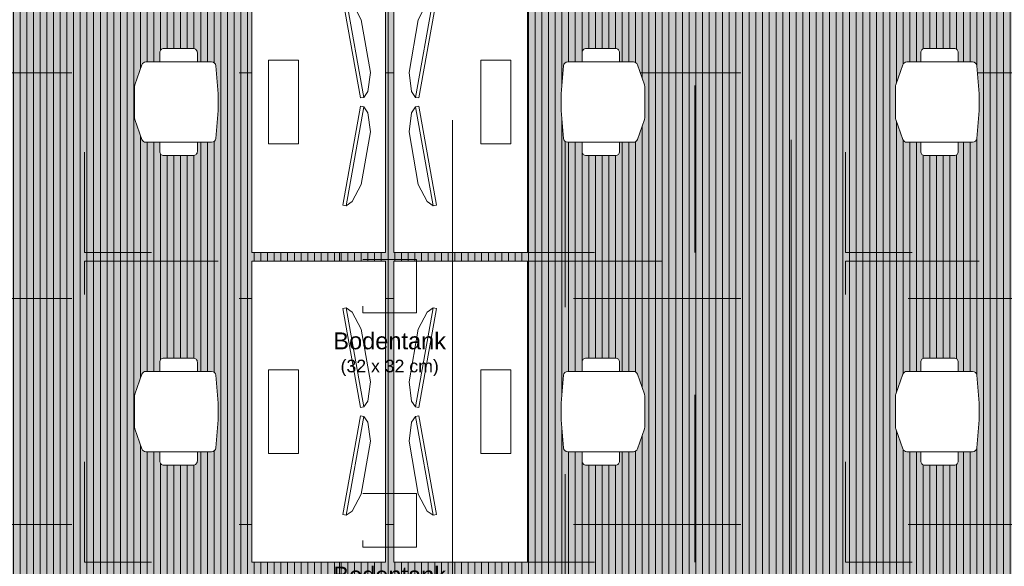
# Model space of a CAD drawing. Header units: metres. Extents: x -111 to 152, y -132 to 99.
# Tile 24 of 256: x -32.96 to -27.07, y -20.5 to -17.23. Entities that reach past the tile are written whole.
import ezdxf

# ---------------------------------------------------------------- set-up
doc = ezdxf.new("R2010")
doc.units = ezdxf.units.M
for name, pattern in [('Achsen 01', [5.291531, 3.175, -1.058062, 0.352704, -0.705764]), ('gestrichelt - 01', [2, 1, -1]), ('Raster 01', [2, 1, -1])]:
    doc.linetypes.add(name, pattern=pattern)
for name, color, linetype, lineweight, true_color in [('031_Metallbauarbeiten-350 Lamellendecke DS', 7, 'Continuous', 35, 0x666666), ('ACTES-Einrichtung Aufsicht.', 7, 'Continuous', 9, 0xa6a6a6), ('AV1-Achsen', 1, 'Achsen 01', 18, 0xff0000), ('AV1-Bewegungsfläche', 7, 'gestrichelt - 01', 9, 0xd9d9d9), ('AV1-Einrichtung', 7, 'Continuous', 9, 0xa6a6a6), ('AV1-Raster', 7, 'Raster 01', 9, 0xa6a6a6)]:
    doc.layers.add(name, color=color, linetype=linetype, lineweight=lineweight, true_color=true_color)
for name, color, linetype, lineweight in [('053_Niederspannungsanlagen-Bodentanks', 7, 'gestrichelt - 01', 9), ('_1.35m (3D)', 7, 'Continuous', 9), ('_EG (2D)', 7, 'Continuous', 9), ('_EG - DS (2D)', 7, 'Continuous', 9), ('_GRU (2D)', 7, 'Continuous', 9), ('AV1-Schnitt Achsen', 7, 'Achsen 01', 18)]:
    doc.layers.add(name, color=color, linetype=linetype, lineweight=lineweight)
doc.styles.add('Arial', font='arial.ttf')

# ---------------------------------------------------------------- blocks, each defined once
blk = doc.blocks.new('Group-2')
at = {"layer": 'AV1-Raster'}
for p, q in [((-32.4, -22.95), (-32.4, 1.35)), ((-31.05, -22.95), (-31.05, 1.35)), ((-29.7, -22.95), (-29.7, 1.35)), ((-28.35, -22.95), (-28.35, 1.35)), ((1.35, -17.55), (-40.5, -17.55)), ((1.35, -18.9), (-40.5, -18.9)), ((1.35, -20.25), (-40.5, -20.25))]:
    blk.add_line(p, q, dxfattribs=at)
blk = doc.blocks.new('1.35m (3D)')
at = {"layer": 'AV1-Raster', "color": 7}
blk.add_blockref('Group-2', (0, 0), dxfattribs=at)
blk = doc.blocks.new('EG - DS (2D)')
at = {"layer": '031_Metallbauarbeiten-350 Lamellendecke DS', "linetype": 'Continuous', "lineweight": 0, "transparency": 33554508}
h = blk.add_hatch(color=254, dxfattribs=at)
h.paths.add_polyline_path([(-38.935, -5.525), (-38.935, -16.075), (-39.025, -16.075), (-39.025, -21.385), (-23.075, -21.385), (-23.075, -13.625), (-25.575, -13.625), (-25.575, -13.65), (-31.125, -13.65), (-31.125, -5.525)])
h.paths.add_polyline_path([(-28.2, -16.35), (-28.5, -16.35), (-28.5, -16.05), (-28.2, -16.05)])
h.paths.add_polyline_path([(-33.9, -13.65), (-33.9, -13.35), (-33.6, -13.35), (-33.6, -13.65)])
h.paths.add_polyline_path([(-33.6, -8.25), (-33.9, -8.25), (-33.9, -7.95), (-33.6, -7.95)])
h.paths.add_polyline_path([(-33.6, -16.35), (-33.9, -16.35), (-33.9, -16.05), (-33.6, -16.05)])
at = {"layer": '031_Metallbauarbeiten-350 Lamellendecke DS', "linetype": 'Continuous', "lineweight": 9, "transparency": 33554508}
h = blk.add_hatch(dxfattribs=at)
h.set_pattern_fill('Lamellendecke', color=252, style=0, pattern_type=2)
h.set_pattern_definition([(90, (0, 0), (0.04, 0), [])])
h.paths.add_polyline_path([(-38.935, -5.525), (-38.935, -16.075), (-39.025, -16.075), (-39.025, -21.385), (-23.075, -21.385), (-23.075, -13.625), (-25.575, -13.625), (-25.575, -13.65), (-31.125, -13.65), (-31.125, -5.525)])
h.paths.add_polyline_path([(-28.2, -16.35), (-28.5, -16.35), (-28.5, -16.05), (-28.2, -16.05)])
h.paths.add_polyline_path([(-33.9, -13.65), (-33.9, -13.35), (-33.6, -13.35), (-33.6, -13.65)])
h.paths.add_polyline_path([(-33.6, -8.25), (-33.9, -8.25), (-33.9, -7.95), (-33.6, -7.95)])
h.paths.add_polyline_path([(-33.6, -16.35), (-33.9, -16.35), (-33.9, -16.05), (-33.6, -16.05)])
at = {"layer": '031_Metallbauarbeiten-350 Lamellendecke DS', "linetype": 'Continuous', "lineweight": 0, "transparency": 33554508}
blk.add_hatch(color=40, dxfattribs=at).paths.add_polyline_path([(-38.935, -5.525), (-38.935, -16.075), (-39.025, -16.075), (-39.025, -21.385), (-23.075, -21.385), (-23.075, -13.625), (-31.125, -13.625), (-31.125, -5.525)])
blk = doc.blocks.new('Group-93')
at = {"color": 255, "transparency": 33554559}
blk.add_wipeout([(-32.2104, -19.575), (-32.2098, -19.5464), (-32.2081, -19.5188), (-32.2054, -19.4923), (-32.2015, -19.4667), (-32.1965, -19.4423), (-32.1905, -19.4188), (-32.1833, -19.3964), (-32.175, -19.375)], dxfattribs=at).dxf.layer = 'ACTES-Einrichtung Aufsicht.'
at = {"layer": 'ACTES-Einrichtung Aufsicht.'}
blk.add_open_spline([(-32.2104, -19.575), (-32.2104, -19.4585), (-32.175, -19.375)], degree=2, dxfattribs=at)
at = {"color": 255, "transparency": 33554559}
blk.add_wipeout([(-32.2104, -19.575), (-32.2098, -19.6036), (-32.2081, -19.6312), (-32.2054, -19.6577), (-32.2015, -19.6833), (-32.1965, -19.7077), (-32.1905, -19.7312), (-32.1833, -19.7536), (-32.175, -19.775)], dxfattribs=at).dxf.layer = 'ACTES-Einrichtung Aufsicht.'
at = {"layer": 'ACTES-Einrichtung Aufsicht.'}
blk.add_open_spline([(-32.2104, -19.575), (-32.2104, -19.6915), (-32.175, -19.775)], degree=2, dxfattribs=at)
at = {"color": 255, "transparency": 33554559}
blk.add_wipeout([(-32.2074, -19.815), (-31.8145, -19.815), (-31.8099, -19.8146), (-31.8055, -19.8133), (-31.8013, -19.8112), (-31.7976, -19.8084), (-31.7945, -19.805), (-31.7921, -19.8011), (-31.7905, -19.7967), (-31.7896, -19.7922), (-31.775, -19.625), (-31.775, -19.525), (-31.7896, -19.3578), (-31.7905, -19.3533), (-31.7921, -19.3489), (-31.7945, -19.345), (-31.7976, -19.3416), (-31.8013, -19.3388), (-31.8055, -19.3367), (-31.8099, -19.3354), (-31.8145, -19.335), (-32.2074, -19.335), (-32.2112, -19.3353), (-32.2149, -19.3362), (-32.2185, -19.3376), (-32.2218, -19.3396), (-32.2247, -19.342), (-32.2273, -19.3449), (-32.2294, -19.3481), (-32.2309, -19.3516), (-32.2735, -19.4709), (-32.2739, -19.4719), (-32.2742, -19.473), (-32.2744, -19.474), (-32.2746, -19.4751), (-32.2748, -19.4761), (-32.2749, -19.4772), (-32.275, -19.4783), (-32.275, -19.4793), (-32.275, -19.6707), (-32.275, -19.6717), (-32.2749, -19.6728), (-32.2748, -19.6739), (-32.2746, -19.6749), (-32.2744, -19.676), (-32.2742, -19.677), (-32.2739, -19.6781), (-32.2735, -19.6791), (-32.2309, -19.7984), (-32.2294, -19.8019), (-32.2273, -19.8051), (-32.2247, -19.808), (-32.2218, -19.8104), (-32.2185, -19.8124), (-32.2149, -19.8138), (-32.2112, -19.8147)], dxfattribs=at).dxf.layer = 'ACTES-Einrichtung Aufsicht.'
at = {"layer": 'ACTES-Einrichtung Aufsicht.', "flags": 128}
blk.add_lwpolyline([(-32.2074, -19.815), (-31.8145, -19.815, 0.388879), (-31.7896, -19.7922), (-31.775, -19.625), (-31.775, -19.525), (-31.7896, -19.3578, 0.388879), (-31.8145, -19.335), (-32.2074, -19.335, 0.31696), (-32.2309, -19.3516), (-32.2735, -19.4709, 0.085967), (-32.275, -19.4793), (-32.275, -19.6707, 0.085967), (-32.2735, -19.6791), (-32.2309, -19.7984, 0.31696), (-32.2074, -19.815)], format="xyb", close=True, dxfattribs=at)
at = {"color": 255, "transparency": 33554559}
for points in [[(-32.125, -19.335), (-31.9, -19.335), (-31.9, -19.28), (-31.9005, -19.2751), (-31.9019, -19.2704), (-31.9042, -19.2661), (-31.9073, -19.2623), (-31.9111, -19.2592), (-31.9154, -19.2569), (-31.9201, -19.2555), (-31.925, -19.255), (-32.1, -19.255), (-32.1049, -19.2555), (-32.1096, -19.2569), (-32.1139, -19.2592), (-32.1177, -19.2623), (-32.1208, -19.2661), (-32.1231, -19.2704), (-32.1245, -19.2751), (-32.125, -19.28)], [(-31.9, -19.815), (-32.125, -19.815), (-32.125, -19.87), (-32.1249, -19.8725), (-32.1245, -19.8749), (-32.1239, -19.8773), (-32.1231, -19.8796), (-32.122, -19.8818), (-32.1208, -19.8839), (-32.1193, -19.8859), (-32.1159, -19.8893), (-32.1139, -19.8908), (-32.1118, -19.892), (-32.1096, -19.8931), (-32.1073, -19.8939), (-32.1049, -19.8945), (-32.1025, -19.8949), (-32.1, -19.895), (-31.925, -19.895), (-31.9201, -19.8945), (-31.9154, -19.8931), (-31.9111, -19.8908), (-31.9073, -19.8877), (-31.9042, -19.8839), (-31.9019, -19.8796), (-31.9005, -19.8749), (-31.9, -19.87)]]:
    blk.add_wipeout(points, dxfattribs=at).dxf.layer = 'ACTES-Einrichtung Aufsicht.'
at = {"layer": 'ACTES-Einrichtung Aufsicht.', "flags": 128}
for points in [[(-32.125, -19.335), (-31.9, -19.335), (-31.9, -19.28, 0.414214), (-31.925, -19.255), (-32.1, -19.255, 0.414214), (-32.125, -19.28)], [(-31.9, -19.815), (-32.125, -19.815), (-32.125, -19.87, 0.414214), (-32.1, -19.895), (-31.925, -19.895, 0.414214), (-31.9, -19.87)]]:
    blk.add_lwpolyline(points, format="xyb", close=True, dxfattribs=at)
blk = doc.blocks.new("Bildschrim 27''")
at = {"color": 255, "transparency": 33554559}
blk.add_wipeout([(-0.085, 0.19), (-0.065, 0.19), (-0.065, -0.41), (-0.085, -0.41)], dxfattribs=at).dxf.layer = 'ACTES-Einrichtung Aufsicht.'
at = {"layer": 'ACTES-Einrichtung Aufsicht.', "flags": 128}
blk.add_lwpolyline([(-0.085, 0.19), (-0.065, 0.19), (-0.065, -0.41), (-0.085, -0.41)], close=True, dxfattribs=at)
at = {"color": 255, "transparency": 33554559}
blk.add_wipeout([(0, 0.05), (0, -0.27), (-0.035, -0.38), (-0.065, -0.41), (-0.065, 0.19), (-0.035, 0.16)], dxfattribs=at).dxf.layer = 'ACTES-Einrichtung Aufsicht.'
at = {"layer": 'ACTES-Einrichtung Aufsicht.', "flags": 128}
blk.add_lwpolyline([(0, 0.05), (0, -0.27), (-0.035, -0.38), (-0.065, -0.41), (-0.065, 0.19), (-0.035, 0.16)], close=True, dxfattribs=at)
blk = doc.blocks.new('Group-94')
at = {"color": 255, "transparency": 33554559}
blk.add_wipeout([(-32.2104, -17.725), (-32.2098, -17.6964), (-32.2081, -17.6688), (-32.2054, -17.6423), (-32.2015, -17.6167), (-32.1965, -17.5923), (-32.1905, -17.5688), (-32.1833, -17.5464), (-32.175, -17.525)], dxfattribs=at).dxf.layer = 'ACTES-Einrichtung Aufsicht.'
at = {"layer": 'ACTES-Einrichtung Aufsicht.'}
blk.add_open_spline([(-32.2104, -17.725), (-32.2104, -17.6085), (-32.175, -17.525)], degree=2, dxfattribs=at)
at = {"color": 255, "transparency": 33554559}
blk.add_wipeout([(-32.2104, -17.725), (-32.2098, -17.7536), (-32.2081, -17.7812), (-32.2054, -17.8077), (-32.2015, -17.8333), (-32.1965, -17.8577), (-32.1905, -17.8812), (-32.1833, -17.9036), (-32.175, -17.925)], dxfattribs=at).dxf.layer = 'ACTES-Einrichtung Aufsicht.'
at = {"layer": 'ACTES-Einrichtung Aufsicht.'}
blk.add_open_spline([(-32.2104, -17.725), (-32.2104, -17.8415), (-32.175, -17.925)], degree=2, dxfattribs=at)
at = {"color": 255, "transparency": 33554559}
blk.add_wipeout([(-32.2074, -17.965), (-31.8145, -17.965), (-31.8099, -17.9646), (-31.8055, -17.9633), (-31.8013, -17.9612), (-31.7976, -17.9584), (-31.7945, -17.955), (-31.7921, -17.9511), (-31.7905, -17.9467), (-31.7896, -17.9422), (-31.775, -17.775), (-31.775, -17.675), (-31.7896, -17.5078), (-31.7905, -17.5033), (-31.7921, -17.4989), (-31.7945, -17.495), (-31.7976, -17.4916), (-31.8013, -17.4888), (-31.8055, -17.4867), (-31.8099, -17.4854), (-31.8145, -17.485), (-32.2074, -17.485), (-32.2112, -17.4853), (-32.2149, -17.4862), (-32.2185, -17.4876), (-32.2218, -17.4896), (-32.2247, -17.492), (-32.2273, -17.4949), (-32.2294, -17.4981), (-32.2309, -17.5016), (-32.2735, -17.6209), (-32.2739, -17.6219), (-32.2742, -17.623), (-32.2744, -17.624), (-32.2746, -17.6251), (-32.2748, -17.6261), (-32.2749, -17.6272), (-32.275, -17.6283), (-32.275, -17.6293), (-32.275, -17.8207), (-32.275, -17.8217), (-32.2749, -17.8228), (-32.2748, -17.8239), (-32.2746, -17.8249), (-32.2744, -17.826), (-32.2742, -17.827), (-32.2739, -17.8281), (-32.2735, -17.8291), (-32.2309, -17.9484), (-32.2294, -17.9519), (-32.2273, -17.9551), (-32.2247, -17.958), (-32.2218, -17.9604), (-32.2185, -17.9624), (-32.2149, -17.9638), (-32.2112, -17.9647)], dxfattribs=at).dxf.layer = 'ACTES-Einrichtung Aufsicht.'
at = {"layer": 'ACTES-Einrichtung Aufsicht.', "flags": 128}
blk.add_lwpolyline([(-32.2074, -17.965), (-31.8145, -17.965, 0.388879), (-31.7896, -17.9422), (-31.775, -17.775), (-31.775, -17.675), (-31.7896, -17.5078, 0.388879), (-31.8145, -17.485), (-32.2074, -17.485, 0.31696), (-32.2309, -17.5016), (-32.2735, -17.6209, 0.085967), (-32.275, -17.6293), (-32.275, -17.8207, 0.085967), (-32.2735, -17.8291), (-32.2309, -17.9484, 0.31696), (-32.2074, -17.965)], format="xyb", close=True, dxfattribs=at)
at = {"color": 255, "transparency": 33554559}
for points in [[(-32.125, -17.485), (-31.9, -17.485), (-31.9, -17.43), (-31.9005, -17.4251), (-31.9019, -17.4204), (-31.9042, -17.4161), (-31.9073, -17.4123), (-31.9111, -17.4092), (-31.9154, -17.4069), (-31.9201, -17.4055), (-31.925, -17.405), (-32.1, -17.405), (-32.1049, -17.4055), (-32.1096, -17.4069), (-32.1139, -17.4092), (-32.1177, -17.4123), (-32.1208, -17.4161), (-32.1231, -17.4204), (-32.1245, -17.4251), (-32.125, -17.43)], [(-31.9, -17.965), (-32.125, -17.965), (-32.125, -18.02), (-32.1249, -18.0225), (-32.1245, -18.0249), (-32.1239, -18.0273), (-32.1231, -18.0296), (-32.122, -18.0318), (-32.1208, -18.0339), (-32.1193, -18.0359), (-32.1159, -18.0393), (-32.1139, -18.0408), (-32.1118, -18.042), (-32.1096, -18.0431), (-32.1073, -18.0439), (-32.1049, -18.0445), (-32.1025, -18.0449), (-32.1, -18.045), (-31.925, -18.045), (-31.9201, -18.0445), (-31.9154, -18.0431), (-31.9111, -18.0408), (-31.9073, -18.0377), (-31.9042, -18.0339), (-31.9019, -18.0296), (-31.9005, -18.0249), (-31.9, -18.02)]]:
    blk.add_wipeout(points, dxfattribs=at).dxf.layer = 'ACTES-Einrichtung Aufsicht.'
at = {"layer": 'ACTES-Einrichtung Aufsicht.', "flags": 128}
for points in [[(-32.125, -17.485), (-31.9, -17.485), (-31.9, -17.43, 0.414214), (-31.925, -17.405), (-32.1, -17.405, 0.414214), (-32.125, -17.43)], [(-31.9, -17.965), (-32.125, -17.965), (-32.125, -18.02, 0.414214), (-32.1, -18.045), (-31.925, -18.045, 0.414214), (-31.9, -18.02)]]:
    blk.add_lwpolyline(points, format="xyb", close=True, dxfattribs=at)
blk = doc.blocks.new('Group-95')
at = {"color": 255, "transparency": 33554559}
blk.add_wipeout([(-29.2896, -19.575), (-29.2902, -19.5464), (-29.2919, -19.5188), (-29.2946, -19.4923), (-29.2985, -19.4667), (-29.3035, -19.4423), (-29.3095, -19.4188), (-29.3167, -19.3964), (-29.325, -19.375)], dxfattribs=at).dxf.layer = 'ACTES-Einrichtung Aufsicht.'
at = {"layer": 'ACTES-Einrichtung Aufsicht.'}
blk.add_open_spline([(-29.2896, -19.575), (-29.2896, -19.4585), (-29.325, -19.375)], degree=2, dxfattribs=at)
at = {"color": 255, "transparency": 33554559}
blk.add_wipeout([(-29.2896, -19.575), (-29.2902, -19.6036), (-29.2919, -19.6312), (-29.2946, -19.6577), (-29.2985, -19.6833), (-29.3035, -19.7077), (-29.3095, -19.7312), (-29.3167, -19.7536), (-29.325, -19.775)], dxfattribs=at).dxf.layer = 'ACTES-Einrichtung Aufsicht.'
at = {"layer": 'ACTES-Einrichtung Aufsicht.'}
blk.add_open_spline([(-29.2896, -19.575), (-29.2896, -19.6915), (-29.325, -19.775)], degree=2, dxfattribs=at)
at = {"color": 255, "transparency": 33554559}
blk.add_wipeout([(-29.2926, -19.815), (-29.6855, -19.815), (-29.6901, -19.8146), (-29.6945, -19.8133), (-29.6987, -19.8112), (-29.7024, -19.8084), (-29.7055, -19.805), (-29.7079, -19.8011), (-29.7095, -19.7967), (-29.7104, -19.7922), (-29.725, -19.625), (-29.725, -19.525), (-29.7104, -19.3578), (-29.7095, -19.3533), (-29.7079, -19.3489), (-29.7055, -19.345), (-29.7024, -19.3416), (-29.6987, -19.3388), (-29.6945, -19.3367), (-29.6901, -19.3354), (-29.6855, -19.335), (-29.2926, -19.335), (-29.2888, -19.3353), (-29.2851, -19.3362), (-29.2815, -19.3376), (-29.2782, -19.3396), (-29.2753, -19.342), (-29.2727, -19.3449), (-29.2706, -19.3481), (-29.2691, -19.3516), (-29.2265, -19.4709), (-29.2261, -19.4719), (-29.2258, -19.473), (-29.2256, -19.474), (-29.2254, -19.4751), (-29.2252, -19.4761), (-29.2251, -19.4772), (-29.225, -19.4783), (-29.225, -19.4793), (-29.225, -19.6707), (-29.225, -19.6717), (-29.2251, -19.6728), (-29.2252, -19.6739), (-29.2254, -19.6749), (-29.2256, -19.676), (-29.2258, -19.677), (-29.2261, -19.6781), (-29.2265, -19.6791), (-29.2691, -19.7984), (-29.2706, -19.8019), (-29.2727, -19.8051), (-29.2753, -19.808), (-29.2782, -19.8104), (-29.2815, -19.8124), (-29.2851, -19.8138), (-29.2888, -19.8147)], dxfattribs=at).dxf.layer = 'ACTES-Einrichtung Aufsicht.'
at = {"layer": 'ACTES-Einrichtung Aufsicht.', "flags": 128}
blk.add_lwpolyline([(-29.2926, -19.815), (-29.6855, -19.815, -0.388879), (-29.7104, -19.7922), (-29.725, -19.625), (-29.725, -19.525), (-29.7104, -19.3578, -0.388879), (-29.6855, -19.335), (-29.2926, -19.335, -0.31696), (-29.2691, -19.3516), (-29.2265, -19.4709, -0.085967), (-29.225, -19.4793), (-29.225, -19.6707, -0.085967), (-29.2265, -19.6791), (-29.2691, -19.7984, -0.31696), (-29.2926, -19.815)], format="xyb", close=True, dxfattribs=at)
at = {"color": 255, "transparency": 33554559}
for points in [[(-29.375, -19.335), (-29.6, -19.335), (-29.6, -19.28), (-29.5995, -19.2751), (-29.5981, -19.2704), (-29.5958, -19.2661), (-29.5927, -19.2623), (-29.5889, -19.2592), (-29.5846, -19.2569), (-29.5799, -19.2555), (-29.575, -19.255), (-29.4, -19.255), (-29.3951, -19.2555), (-29.3904, -19.2569), (-29.3861, -19.2592), (-29.3823, -19.2623), (-29.3792, -19.2661), (-29.3769, -19.2704), (-29.3755, -19.2751), (-29.375, -19.28)], [(-29.6, -19.815), (-29.375, -19.815), (-29.375, -19.87), (-29.3751, -19.8725), (-29.3755, -19.8749), (-29.3761, -19.8773), (-29.3769, -19.8796), (-29.378, -19.8818), (-29.3792, -19.8839), (-29.3807, -19.8859), (-29.3841, -19.8893), (-29.3861, -19.8908), (-29.3882, -19.892), (-29.3904, -19.8931), (-29.3927, -19.8939), (-29.3951, -19.8945), (-29.3975, -19.8949), (-29.4, -19.895), (-29.575, -19.895), (-29.5799, -19.8945), (-29.5846, -19.8931), (-29.5889, -19.8908), (-29.5927, -19.8877), (-29.5958, -19.8839), (-29.5981, -19.8796), (-29.5995, -19.8749), (-29.6, -19.87)]]:
    blk.add_wipeout(points, dxfattribs=at).dxf.layer = 'ACTES-Einrichtung Aufsicht.'
at = {"layer": 'ACTES-Einrichtung Aufsicht.', "flags": 128}
for points in [[(-29.375, -19.335), (-29.6, -19.335), (-29.6, -19.28, -0.414214), (-29.575, -19.255), (-29.4, -19.255, -0.414214), (-29.375, -19.28)], [(-29.6, -19.815), (-29.375, -19.815), (-29.375, -19.87, -0.414214), (-29.4, -19.895), (-29.575, -19.895, -0.414214), (-29.6, -19.87)]]:
    blk.add_lwpolyline(points, format="xyb", close=True, dxfattribs=at)
blk = doc.blocks.new('Group-96')
at = {"color": 255, "transparency": 33554559}
blk.add_wipeout([(-29.2896, -17.725), (-29.2902, -17.6964), (-29.2919, -17.6688), (-29.2946, -17.6423), (-29.2985, -17.6167), (-29.3035, -17.5923), (-29.3095, -17.5688), (-29.3167, -17.5464), (-29.325, -17.525)], dxfattribs=at).dxf.layer = 'ACTES-Einrichtung Aufsicht.'
at = {"layer": 'ACTES-Einrichtung Aufsicht.'}
blk.add_open_spline([(-29.2896, -17.725), (-29.2896, -17.6085), (-29.325, -17.525)], degree=2, dxfattribs=at)
at = {"color": 255, "transparency": 33554559}
blk.add_wipeout([(-29.2896, -17.725), (-29.2902, -17.7536), (-29.2919, -17.7812), (-29.2946, -17.8077), (-29.2985, -17.8333), (-29.3035, -17.8577), (-29.3095, -17.8812), (-29.3167, -17.9036), (-29.325, -17.925)], dxfattribs=at).dxf.layer = 'ACTES-Einrichtung Aufsicht.'
at = {"layer": 'ACTES-Einrichtung Aufsicht.'}
blk.add_open_spline([(-29.2896, -17.725), (-29.2896, -17.8415), (-29.325, -17.925)], degree=2, dxfattribs=at)
at = {"color": 255, "transparency": 33554559}
blk.add_wipeout([(-29.2926, -17.965), (-29.6855, -17.965), (-29.6901, -17.9646), (-29.6945, -17.9633), (-29.6987, -17.9612), (-29.7024, -17.9584), (-29.7055, -17.955), (-29.7079, -17.9511), (-29.7095, -17.9467), (-29.7104, -17.9422), (-29.725, -17.775), (-29.725, -17.675), (-29.7104, -17.5078), (-29.7095, -17.5033), (-29.7079, -17.4989), (-29.7055, -17.495), (-29.7024, -17.4916), (-29.6987, -17.4888), (-29.6945, -17.4867), (-29.6901, -17.4854), (-29.6855, -17.485), (-29.2926, -17.485), (-29.2888, -17.4853), (-29.2851, -17.4862), (-29.2815, -17.4876), (-29.2782, -17.4896), (-29.2753, -17.492), (-29.2727, -17.4949), (-29.2706, -17.4981), (-29.2691, -17.5016), (-29.2265, -17.6209), (-29.2261, -17.6219), (-29.2258, -17.623), (-29.2256, -17.624), (-29.2254, -17.6251), (-29.2252, -17.6261), (-29.2251, -17.6272), (-29.225, -17.6283), (-29.225, -17.6293), (-29.225, -17.8207), (-29.225, -17.8217), (-29.2251, -17.8228), (-29.2252, -17.8239), (-29.2254, -17.8249), (-29.2256, -17.826), (-29.2258, -17.827), (-29.2261, -17.8281), (-29.2265, -17.8291), (-29.2691, -17.9484), (-29.2706, -17.9519), (-29.2727, -17.9551), (-29.2753, -17.958), (-29.2782, -17.9604), (-29.2815, -17.9624), (-29.2851, -17.9638), (-29.2888, -17.9647)], dxfattribs=at).dxf.layer = 'ACTES-Einrichtung Aufsicht.'
at = {"layer": 'ACTES-Einrichtung Aufsicht.', "flags": 128}
blk.add_lwpolyline([(-29.2926, -17.965), (-29.6855, -17.965, -0.388879), (-29.7104, -17.9422), (-29.725, -17.775), (-29.725, -17.675), (-29.7104, -17.5078, -0.388879), (-29.6855, -17.485), (-29.2926, -17.485, -0.31696), (-29.2691, -17.5016), (-29.2265, -17.6209, -0.085967), (-29.225, -17.6293), (-29.225, -17.8207, -0.085967), (-29.2265, -17.8291), (-29.2691, -17.9484, -0.31696), (-29.2926, -17.965)], format="xyb", close=True, dxfattribs=at)
at = {"color": 255, "transparency": 33554559}
for points in [[(-29.375, -17.485), (-29.6, -17.485), (-29.6, -17.43), (-29.5995, -17.4251), (-29.5981, -17.4204), (-29.5958, -17.4161), (-29.5927, -17.4123), (-29.5889, -17.4092), (-29.5846, -17.4069), (-29.5799, -17.4055), (-29.575, -17.405), (-29.4, -17.405), (-29.3951, -17.4055), (-29.3904, -17.4069), (-29.3861, -17.4092), (-29.3823, -17.4123), (-29.3792, -17.4161), (-29.3769, -17.4204), (-29.3755, -17.4251), (-29.375, -17.43)], [(-29.6, -17.965), (-29.375, -17.965), (-29.375, -18.02), (-29.3751, -18.0225), (-29.3755, -18.0249), (-29.3761, -18.0273), (-29.3769, -18.0296), (-29.378, -18.0318), (-29.3792, -18.0339), (-29.3807, -18.0359), (-29.3841, -18.0393), (-29.3861, -18.0408), (-29.3882, -18.042), (-29.3904, -18.0431), (-29.3927, -18.0439), (-29.3951, -18.0445), (-29.3975, -18.0449), (-29.4, -18.045), (-29.575, -18.045), (-29.5799, -18.0445), (-29.5846, -18.0431), (-29.5889, -18.0408), (-29.5927, -18.0377), (-29.5958, -18.0339), (-29.5981, -18.0296), (-29.5995, -18.0249), (-29.6, -18.02)]]:
    blk.add_wipeout(points, dxfattribs=at).dxf.layer = 'ACTES-Einrichtung Aufsicht.'
at = {"layer": 'ACTES-Einrichtung Aufsicht.', "flags": 128}
for points in [[(-29.375, -17.485), (-29.6, -17.485), (-29.6, -17.43, -0.414214), (-29.575, -17.405), (-29.4, -17.405, -0.414214), (-29.375, -17.43)], [(-29.6, -17.965), (-29.375, -17.965), (-29.375, -18.02, -0.414214), (-29.4, -18.045), (-29.575, -18.045, -0.414214), (-29.6, -18.02)]]:
    blk.add_lwpolyline(points, format="xyb", close=True, dxfattribs=at)
blk = doc.blocks.new('Group-97')
at = {"layer": 'AV1-Bewegungsfläche', "flags": 128}
for points in [[(-31.575, -18.625), (-31.575, -16.825), (-32.575, -16.825), (-32.575, -18.625)], [(-28.925, -18.625), (-28.925, -16.825), (-29.925, -16.825), (-29.925, -18.625)], [(-31.575, -20.475), (-31.575, -18.675), (-32.575, -18.675), (-32.575, -20.475)], [(-28.925, -20.475), (-28.925, -18.675), (-29.925, -18.675), (-29.925, -20.475)]]:
    blk.add_lwpolyline(points, close=True, dxfattribs=at)
at = {"layer": 'ACTES-Einrichtung Aufsicht.'}
for name in ['Group-94', 'Group-96', 'Group-93', 'Group-95']:
    blk.add_blockref(name, (0, 0), dxfattribs=at)
at = {"color": 255, "transparency": 33554559}
for points in [[(-30.775, -18.625), (-31.575, -18.625), (-31.575, -16.825), (-30.775, -16.825)], [(-29.925, -18.625), (-30.725, -18.625), (-30.725, -16.825), (-29.925, -16.825)], [(-30.775, -20.475), (-31.575, -20.475), (-31.575, -18.675), (-30.775, -18.675)], [(-29.925, -20.475), (-30.725, -20.475), (-30.725, -18.675), (-29.925, -18.675)]]:
    blk.add_wipeout(points, dxfattribs=at).dxf.layer = 'AV1-Einrichtung'
at = {"layer": 'AV1-Einrichtung', "flags": 128}
for points in [[(-30.775, -18.625), (-31.575, -18.625), (-31.575, -16.825), (-30.775, -16.825)], [(-29.925, -18.625), (-30.725, -18.625), (-30.725, -16.825), (-29.925, -16.825)], [(-30.775, -20.475), (-31.575, -20.475), (-31.575, -18.675), (-30.775, -18.675)], [(-29.925, -20.475), (-30.725, -20.475), (-30.725, -18.675), (-29.925, -18.675)]]:
    blk.add_lwpolyline(points, close=True, dxfattribs=at)
at = {"layer": 'AV1-Einrichtung', "color": 7}
for p, rotation in [((-30.9125, -17.2815), 9.999999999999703), ((-30.8743, -17.9519), 350.0000000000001), ((-30.9125, -19.1315), 9.999999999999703), ((-30.8743, -19.8019), 350.0000000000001)]:
    blk.add_blockref("Bildschrim 27''", p, dxfattribs=dict(at, rotation=rotation))
at = {"layer": 'AV1-Einrichtung', "color": 7, "xscale": -1}
for p, rotation in [((-30.5875, -17.2815), 350.0000000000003), ((-30.6257, -17.9519), 9.999999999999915), ((-30.5875, -19.1315), 350.0000000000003), ((-30.6257, -19.8019), 9.999999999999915)]:
    blk.add_blockref("Bildschrim 27''", p, dxfattribs=dict(at, rotation=rotation))
at = {"color": 255, "transparency": 33554559}
for points in [[(-31.295, -17.975), (-31.475, -17.975), (-31.475, -17.475), (-31.295, -17.475)], [(-30.025, -17.975), (-30.205, -17.975), (-30.205, -17.475), (-30.025, -17.475)], [(-31.295, -19.825), (-31.475, -19.825), (-31.475, -19.325), (-31.295, -19.325)], [(-30.025, -19.825), (-30.205, -19.825), (-30.205, -19.325), (-30.025, -19.325)]]:
    blk.add_wipeout(points, dxfattribs=at).dxf.layer = 'ACTES-Einrichtung Aufsicht.'
at = {"layer": 'ACTES-Einrichtung Aufsicht.', "flags": 128}
for points in [[(-31.295, -17.975), (-31.475, -17.975), (-31.475, -17.475), (-31.295, -17.475)], [(-30.025, -17.975), (-30.205, -17.975), (-30.205, -17.475), (-30.025, -17.475)], [(-31.295, -19.825), (-31.475, -19.825), (-31.475, -19.325), (-31.295, -19.325)], [(-30.025, -19.825), (-30.205, -19.825), (-30.205, -19.325), (-30.025, -19.325)]]:
    blk.add_lwpolyline(points, close=True, dxfattribs=at)
blk = doc.blocks.new('Bodentank Elektro 01')
at = {"layer": '053_Niederspannungsanlagen-Bodentanks', "flags": 128}
blk.add_lwpolyline([(-0.16, 0.16), (0.16, 0.16), (0.16, -0.16), (-0.16, -0.16)], close=True, dxfattribs=at)
at = {"layer": '053_Niederspannungsanlagen-Bodentanks', "insert": (0, -0.2768), "char_height": 0.100872, "attachment_point": 2, "line_spacing_factor": 0.969122, "style": 'Arial'}
blk.add_mtext('Bodentank\\P{\\H0.75x;(32 x 32 cm)}', dxfattribs=at)
blk = doc.blocks.new('Group-660')
at = {"color": 255, "transparency": 33554559}
blk.add_wipeout([(-27.6604, -19.575), (-27.6598, -19.5464), (-27.6581, -19.5188), (-27.6554, -19.4923), (-27.6515, -19.4667), (-27.6465, -19.4423), (-27.6405, -19.4188), (-27.6333, -19.3964), (-27.625, -19.375)], dxfattribs=at).dxf.layer = 'ACTES-Einrichtung Aufsicht.'
at = {"layer": 'ACTES-Einrichtung Aufsicht.'}
blk.add_open_spline([(-27.6604, -19.575), (-27.6604, -19.4585), (-27.625, -19.375)], degree=2, dxfattribs=at)
at = {"color": 255, "transparency": 33554559}
blk.add_wipeout([(-27.6604, -19.575), (-27.6598, -19.6036), (-27.6581, -19.6312), (-27.6554, -19.6577), (-27.6515, -19.6833), (-27.6465, -19.7077), (-27.6405, -19.7312), (-27.6333, -19.7536), (-27.625, -19.775)], dxfattribs=at).dxf.layer = 'ACTES-Einrichtung Aufsicht.'
at = {"layer": 'ACTES-Einrichtung Aufsicht.'}
blk.add_open_spline([(-27.6604, -19.575), (-27.6604, -19.6915), (-27.625, -19.775)], degree=2, dxfattribs=at)
at = {"color": 255, "transparency": 33554559}
blk.add_wipeout([(-27.6574, -19.815), (-27.2645, -19.815), (-27.2599, -19.8146), (-27.2555, -19.8133), (-27.2513, -19.8112), (-27.2476, -19.8084), (-27.2445, -19.805), (-27.2421, -19.8011), (-27.2405, -19.7967), (-27.2396, -19.7922), (-27.225, -19.625), (-27.225, -19.525), (-27.2396, -19.3578), (-27.2405, -19.3533), (-27.2421, -19.3489), (-27.2445, -19.345), (-27.2476, -19.3416), (-27.2513, -19.3388), (-27.2555, -19.3367), (-27.2599, -19.3354), (-27.2645, -19.335), (-27.6574, -19.335), (-27.6612, -19.3353), (-27.6649, -19.3362), (-27.6685, -19.3376), (-27.6718, -19.3396), (-27.6747, -19.342), (-27.6773, -19.3449), (-27.6794, -19.3481), (-27.6809, -19.3516), (-27.7235, -19.4709), (-27.7239, -19.4719), (-27.7242, -19.473), (-27.7244, -19.474), (-27.7246, -19.4751), (-27.7248, -19.4761), (-27.7249, -19.4772), (-27.725, -19.4783), (-27.725, -19.4793), (-27.725, -19.6707), (-27.725, -19.6717), (-27.7249, -19.6728), (-27.7248, -19.6739), (-27.7246, -19.6749), (-27.7244, -19.676), (-27.7242, -19.677), (-27.7239, -19.6781), (-27.7235, -19.6791), (-27.6809, -19.7984), (-27.6794, -19.8019), (-27.6773, -19.8051), (-27.6747, -19.808), (-27.6718, -19.8104), (-27.6685, -19.8124), (-27.6649, -19.8138), (-27.6612, -19.8147)], dxfattribs=at).dxf.layer = 'ACTES-Einrichtung Aufsicht.'
at = {"layer": 'ACTES-Einrichtung Aufsicht.', "flags": 128}
blk.add_lwpolyline([(-27.6574, -19.815), (-27.2645, -19.815, 0.388879), (-27.2396, -19.7922), (-27.225, -19.625), (-27.225, -19.525), (-27.2396, -19.3578, 0.388879), (-27.2645, -19.335), (-27.6574, -19.335, 0.31696), (-27.6809, -19.3516), (-27.7235, -19.4709, 0.085967), (-27.725, -19.4793), (-27.725, -19.6707, 0.085967), (-27.7235, -19.6791), (-27.6809, -19.7984, 0.31696), (-27.6574, -19.815)], format="xyb", close=True, dxfattribs=at)
at = {"color": 255, "transparency": 33554559}
for points in [[(-27.575, -19.335), (-27.35, -19.335), (-27.35, -19.28), (-27.3505, -19.2751), (-27.3519, -19.2704), (-27.3542, -19.2661), (-27.3573, -19.2623), (-27.3611, -19.2592), (-27.3654, -19.2569), (-27.3701, -19.2555), (-27.375, -19.255), (-27.55, -19.255), (-27.5549, -19.2555), (-27.5596, -19.2569), (-27.5639, -19.2592), (-27.5677, -19.2623), (-27.5708, -19.2661), (-27.5731, -19.2704), (-27.5745, -19.2751), (-27.575, -19.28)], [(-27.35, -19.815), (-27.575, -19.815), (-27.575, -19.87), (-27.5749, -19.8725), (-27.5745, -19.8749), (-27.5739, -19.8773), (-27.5731, -19.8796), (-27.572, -19.8818), (-27.5708, -19.8839), (-27.5693, -19.8859), (-27.5659, -19.8893), (-27.5639, -19.8908), (-27.5618, -19.892), (-27.5596, -19.8931), (-27.5573, -19.8939), (-27.5549, -19.8945), (-27.5525, -19.8949), (-27.55, -19.895), (-27.375, -19.895), (-27.3701, -19.8945), (-27.3654, -19.8931), (-27.3611, -19.8908), (-27.3573, -19.8877), (-27.3542, -19.8839), (-27.3519, -19.8796), (-27.3505, -19.8749), (-27.35, -19.87)]]:
    blk.add_wipeout(points, dxfattribs=at).dxf.layer = 'ACTES-Einrichtung Aufsicht.'
at = {"layer": 'ACTES-Einrichtung Aufsicht.', "flags": 128}
for points in [[(-27.575, -19.335), (-27.35, -19.335), (-27.35, -19.28, 0.414214), (-27.375, -19.255), (-27.55, -19.255, 0.414214), (-27.575, -19.28)], [(-27.35, -19.815), (-27.575, -19.815), (-27.575, -19.87, 0.414214), (-27.55, -19.895), (-27.375, -19.895, 0.414214), (-27.35, -19.87)]]:
    blk.add_lwpolyline(points, format="xyb", close=True, dxfattribs=at)
blk = doc.blocks.new('Group-661')
at = {"color": 255, "transparency": 33554559}
blk.add_wipeout([(-27.6604, -17.725), (-27.6598, -17.6964), (-27.6581, -17.6688), (-27.6554, -17.6423), (-27.6515, -17.6167), (-27.6465, -17.5923), (-27.6405, -17.5688), (-27.6333, -17.5464), (-27.625, -17.525)], dxfattribs=at).dxf.layer = 'ACTES-Einrichtung Aufsicht.'
at = {"layer": 'ACTES-Einrichtung Aufsicht.'}
blk.add_open_spline([(-27.6604, -17.725), (-27.6604, -17.6085), (-27.625, -17.525)], degree=2, dxfattribs=at)
at = {"color": 255, "transparency": 33554559}
blk.add_wipeout([(-27.6604, -17.725), (-27.6598, -17.7536), (-27.6581, -17.7812), (-27.6554, -17.8077), (-27.6515, -17.8333), (-27.6465, -17.8577), (-27.6405, -17.8812), (-27.6333, -17.9036), (-27.625, -17.925)], dxfattribs=at).dxf.layer = 'ACTES-Einrichtung Aufsicht.'
at = {"layer": 'ACTES-Einrichtung Aufsicht.'}
blk.add_open_spline([(-27.6604, -17.725), (-27.6604, -17.8415), (-27.625, -17.925)], degree=2, dxfattribs=at)
at = {"color": 255, "transparency": 33554559}
blk.add_wipeout([(-27.6574, -17.965), (-27.2645, -17.965), (-27.2599, -17.9646), (-27.2555, -17.9633), (-27.2513, -17.9612), (-27.2476, -17.9584), (-27.2445, -17.955), (-27.2421, -17.9511), (-27.2405, -17.9467), (-27.2396, -17.9422), (-27.225, -17.775), (-27.225, -17.675), (-27.2396, -17.5078), (-27.2405, -17.5033), (-27.2421, -17.4989), (-27.2445, -17.495), (-27.2476, -17.4916), (-27.2513, -17.4888), (-27.2555, -17.4867), (-27.2599, -17.4854), (-27.2645, -17.485), (-27.6574, -17.485), (-27.6612, -17.4853), (-27.6649, -17.4862), (-27.6685, -17.4876), (-27.6718, -17.4896), (-27.6747, -17.492), (-27.6773, -17.4949), (-27.6794, -17.4981), (-27.6809, -17.5016), (-27.7235, -17.6209), (-27.7239, -17.6219), (-27.7242, -17.623), (-27.7244, -17.624), (-27.7246, -17.6251), (-27.7248, -17.6261), (-27.7249, -17.6272), (-27.725, -17.6283), (-27.725, -17.6293), (-27.725, -17.8207), (-27.725, -17.8217), (-27.7249, -17.8228), (-27.7248, -17.8239), (-27.7246, -17.8249), (-27.7244, -17.826), (-27.7242, -17.827), (-27.7239, -17.8281), (-27.7235, -17.8291), (-27.6809, -17.9484), (-27.6794, -17.9519), (-27.6773, -17.9551), (-27.6747, -17.958), (-27.6718, -17.9604), (-27.6685, -17.9624), (-27.6649, -17.9638), (-27.6612, -17.9647)], dxfattribs=at).dxf.layer = 'ACTES-Einrichtung Aufsicht.'
at = {"layer": 'ACTES-Einrichtung Aufsicht.', "flags": 128}
blk.add_lwpolyline([(-27.6574, -17.965), (-27.2645, -17.965, 0.388879), (-27.2396, -17.9422), (-27.225, -17.775), (-27.225, -17.675), (-27.2396, -17.5078, 0.388879), (-27.2645, -17.485), (-27.6574, -17.485, 0.31696), (-27.6809, -17.5016), (-27.7235, -17.6209, 0.085967), (-27.725, -17.6293), (-27.725, -17.8207, 0.085967), (-27.7235, -17.8291), (-27.6809, -17.9484, 0.31696), (-27.6574, -17.965)], format="xyb", close=True, dxfattribs=at)
at = {"color": 255, "transparency": 33554559}
for points in [[(-27.575, -17.485), (-27.35, -17.485), (-27.35, -17.43), (-27.3505, -17.4251), (-27.3519, -17.4204), (-27.3542, -17.4161), (-27.3573, -17.4123), (-27.3611, -17.4092), (-27.3654, -17.4069), (-27.3701, -17.4055), (-27.375, -17.405), (-27.55, -17.405), (-27.5549, -17.4055), (-27.5596, -17.4069), (-27.5639, -17.4092), (-27.5677, -17.4123), (-27.5708, -17.4161), (-27.5731, -17.4204), (-27.5745, -17.4251), (-27.575, -17.43)], [(-27.35, -17.965), (-27.575, -17.965), (-27.575, -18.02), (-27.5749, -18.0225), (-27.5745, -18.0249), (-27.5739, -18.0273), (-27.5731, -18.0296), (-27.572, -18.0318), (-27.5708, -18.0339), (-27.5693, -18.0359), (-27.5659, -18.0393), (-27.5639, -18.0408), (-27.5618, -18.042), (-27.5596, -18.0431), (-27.5573, -18.0439), (-27.5549, -18.0445), (-27.5525, -18.0449), (-27.55, -18.045), (-27.375, -18.045), (-27.3701, -18.0445), (-27.3654, -18.0431), (-27.3611, -18.0408), (-27.3573, -18.0377), (-27.3542, -18.0339), (-27.3519, -18.0296), (-27.3505, -18.0249), (-27.35, -18.02)]]:
    blk.add_wipeout(points, dxfattribs=at).dxf.layer = 'ACTES-Einrichtung Aufsicht.'
at = {"layer": 'ACTES-Einrichtung Aufsicht.', "flags": 128}
for points in [[(-27.575, -17.485), (-27.35, -17.485), (-27.35, -17.43, 0.414214), (-27.375, -17.405), (-27.55, -17.405, 0.414214), (-27.575, -17.43)], [(-27.35, -17.965), (-27.575, -17.965), (-27.575, -18.02, 0.414214), (-27.55, -18.045), (-27.375, -18.045, 0.414214), (-27.35, -18.02)]]:
    blk.add_lwpolyline(points, format="xyb", close=True, dxfattribs=at)
blk = doc.blocks.new('Group-664')
at = {"layer": 'AV1-Bewegungsfläche', "flags": 128}
for points in [[(-27.025, -18.625), (-27.025, -16.825), (-28.025, -16.825), (-28.025, -18.625)], [(-27.025, -20.475), (-27.025, -18.675), (-28.025, -18.675), (-28.025, -20.475)]]:
    blk.add_lwpolyline(points, close=True, dxfattribs=at)
at = {"layer": 'ACTES-Einrichtung Aufsicht.'}
for name in ['Group-661', 'Group-660']:
    blk.add_blockref(name, (0, 0), dxfattribs=at)
blk = doc.blocks.new('EG (2D)')
at = {"layer": 'AV1-Einrichtung', "color": 7}
for name in ['Group-97', 'Group-664']:
    blk.add_blockref(name, (0, 0), dxfattribs=at)
at = {"layer": '053_Niederspannungsanlagen-Bodentanks', "color": 7}
for p in [(-30.75, -18.825), (-30.75, -20.225)]:
    blk.add_blockref('Bodentank Elektro 01', p, dxfattribs=at)
blk = doc.blocks.new('Group-714')
at = {"layer": 'AV1-Achsen'}
blk.add_line((-28.35, -26.5), (-28.35, 4.9), dxfattribs=at)
blk = doc.blocks.new('Group-729')
at = {"layer": 'AV1-Schnitt Achsen'}
blk.add_line((-30.375, -26.3), (-30.375, 4.7), dxfattribs=at)
blk = doc.blocks.new('GRU (2D)')
at = {"layer": 'AV1-Achsen', "color": 7}
blk.add_blockref('Group-714', (0, 0), dxfattribs=at)
at = {"layer": 'AV1-Schnitt Achsen', "color": 7}
blk.add_blockref('Group-729', (0, 0), dxfattribs=at)

msp = doc.modelspace()

# ---------------------------------------------------------------- block references
at = {"layer": '_1.35m (3D)'}
msp.add_blockref('1.35m (3D)', (0, 0), dxfattribs=at)

# ---------------------------------------------------------------- next in the draw order: block references
at = {"layer": '_EG - DS (2D)'}
msp.add_blockref('EG - DS (2D)', (0, 0), dxfattribs=at)

# ---------------------------------------------------------------- next in the draw order: block references
at = {"layer": '_EG (2D)'}
msp.add_blockref('EG (2D)', (0, 0), dxfattribs=at)

# ---------------------------------------------------------------- next in the draw order: block references
at = {"layer": '_GRU (2D)'}
msp.add_blockref('GRU (2D)', (0, 0), dxfattribs=at)

doc.saveas('drawing.dxf')
